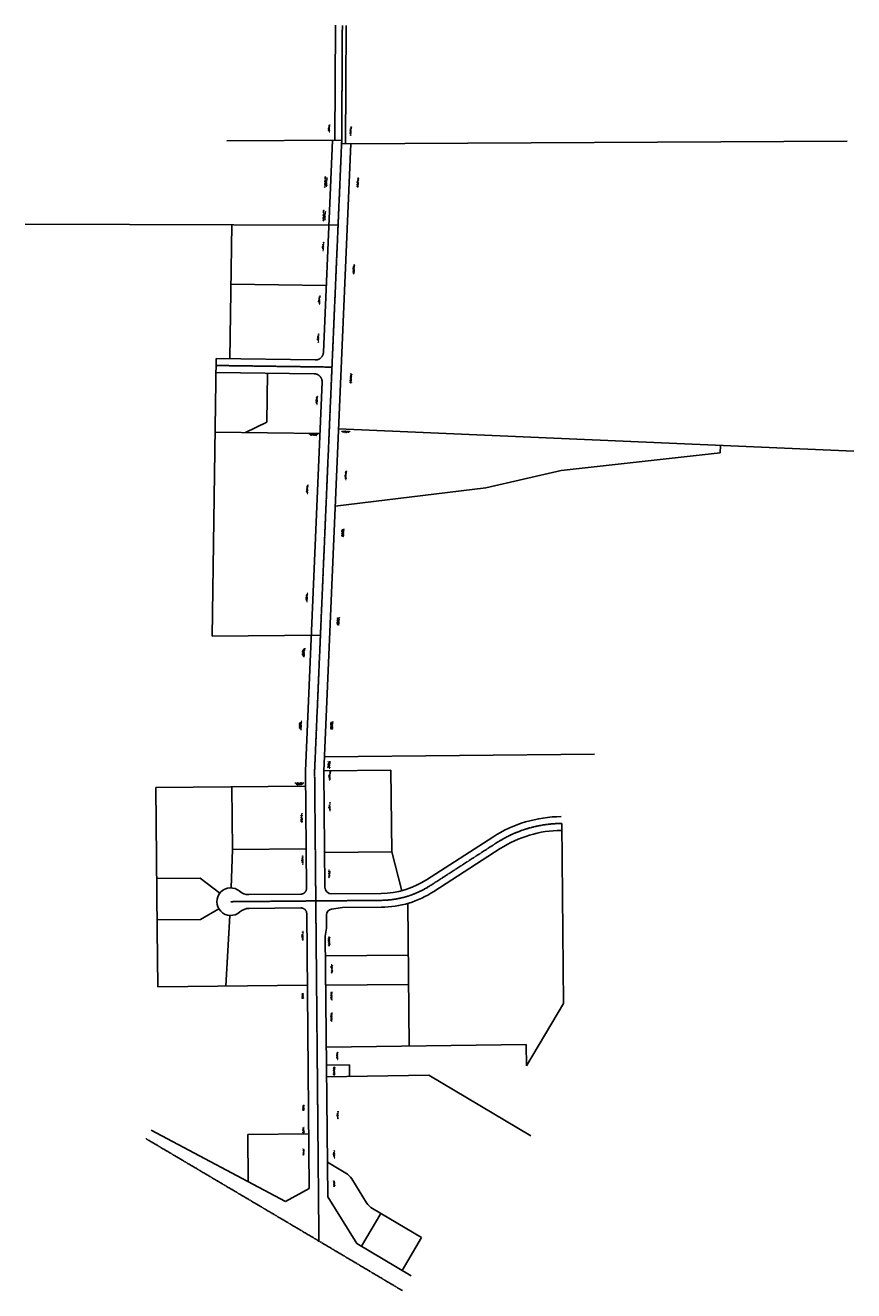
# Model space of a CAD drawing. Header units: feet. Extents: x -492 to 1483587, y -45 to 758788.
# Tile 2 of 2: x 1479987 to 1483587, y 753285 to 758788. Entities that reach past the tile are written whole.
import ezdxf

# ---------------------------------------------------------------- set-up
doc = ezdxf.new("R2010")
doc.units = ezdxf.units.FT
doc.header["$MEASUREMENT"] = 0
doc.linetypes.add('cl', pattern=[5, 0.09375, -0.09375, 4.625, -0.09375, 0.09375])
doc.linetypes.add('D', pattern=[0.85, 0.75, -0.1])
for name, color, linetype in [('DV_X_Property_Line', 80, 'Continuous'), ('DV_X_Text', 20, 'Continuous'), ('RW_X_CL', 180, 'cl'), ('RW_X_Right_of_Way', 50, 'rowex')]:
    doc.layers.add(name, color=color, linetype=linetype)
doc.styles.get("Standard").update_dxf_attribs({"font": 'font31.shx'})
doc.styles.add('Straight-Normal', font='font30.shx', dxfattribs={"height": 0.1})
doc.linetypes.add('rowex', pattern='A,0.75,-0.05,["Ex R/W",Straight-Normal,S=1,R=0,X=0,Y=-0.06],-0.7,0.75,-0.3,0.75,-0.3,0.75,-0.3,0.75,-0.3', length=5.7)

msp = doc.modelspace()

# ---------------------------------------------------------------- linework, layer by layer
at = {"layer": 'DV_X_Property_Line'}
for p, q in [((1480861.9, 758284.9), (1481361.9, 758287.4)), ((1481361.2, 758272.4), (1483558.3, 758283.7)), ((1481346, 757918.9), (1479986.6, 757923.3)), ((1480883.8, 757920.4), (1480875.7, 757337.4)), ((1480880.2, 757662.3), (1481294.7, 757656.5)), ((1480798.7, 756131.3), (1480815.7, 757338.2)), ((1481036.8, 757061.1), (1481039.8, 757275.1)), ((1480943.2, 757016.4), (1481036.8, 757061.1)), ((1481267, 757011.9), (1480811.2, 757018.2)), ((1481348, 757032.9), (1483587, 756935.4)), ((1483006.6, 756928.3), (1483007.8, 756960.6)), ((1482316.1, 756851), (1483006.6, 756928.3)), ((1481987.5, 756776), (1482316.1, 756851)), ((1481333.5, 756696), (1481987.5, 756776)), ((1480798.7, 756131.3), (1481269.4, 756135.6)), ((1482460.3, 755618.5), (1481286.7, 755606.6)), ((1481576, 755548.4), (1481284, 755545.4)), ((1481579.2, 755193.1), (1481576, 755548.4)), ((1480554.5, 755472.6), (1481204.6, 755478.6)), ((1480560, 754856.9), (1480554.5, 755472.6)), ((1480884.5, 755475.6), (1480886.9, 755203.5)), ((1482318.9, 755316.7), (1482326, 754533.8)), ((1480886.9, 755203.5), (1480881.1, 755036.5)), ((1480886.9, 755203.5), (1481207.1, 755206.5)), ((1481287.2, 755190.1), (1481579.2, 755193.1)), ((1481579.2, 755193.1), (1481623.5, 755024.4)), ((1480558.1, 755076.7), (1480746.6, 755078.4)), ((1480746.6, 755078.4), (1480831.4, 755013.2)), ((1481649.3, 754969.3), (1481654.9, 754348.8)), ((1480748.3, 754898.7), (1480827.4, 754945.8)), ((1480858.5, 754609.6), (1480875.6, 754916.6)), ((1480559.7, 754897), (1480748.3, 754898.7)), ((1480562.3, 754606.9), (1480560, 754856.9)), ((1481291.3, 754741.3), (1481651.3, 754744.6)), ((1481212.5, 754612.8), (1480562.3, 754606.9)), ((1481292.5, 754613.1), (1481652.5, 754616.4)), ((1482326, 754533.8), (1482164.7, 754262.8)), ((1482163.7, 754356), (1481295, 754343.7)), ((1482164.7, 754262.8), (1482163.7, 754355.9)), ((1481295.7, 754265), (1481395.7, 754266.5)), ((1481396.1, 754216.5), (1481395.7, 754266.5)), ((1481296.1, 754215), (1481740.8, 754221.6)), ((1481740.8, 754221.6), (1482183.2, 753958.6)), ((1481218.4, 753966.3), (1480953.9, 753963.9)), ((1480953.9, 753963.9), (1480955.8, 753759.4)), ((1481299.5, 753843.6), (1481379.6, 753796)), ((1481405.1, 753771.1), (1481469.9, 753667.2)), ((1481495.4, 753642.3), (1481708.5, 753515.6)), ((1481532.3, 753620.4), (1481447.7, 753478.1)), ((1481708.5, 753515.6), (1481623.9, 753373.4))]:
    msp.add_line(p, q, dxfattribs=at)
for centre, start, end in [((1481341.1, 753731.1), 31.9578, 59.2717), ((1481534, 753707.2), 211.9578, 239.2717)]:
    msp.add_arc(centre, 75.5, start, end, dxfattribs=at)
at = {"layer": 'RW_X_CL'}
for p, q in [((1481361.9, 758287.4), (1481364.6, 758787.4)), ((1481244, 755545.1), (1481361.9, 758287.4)), ((1480815.2, 757308.2), (1481318.6, 757301.2)), ((1481262.7, 753500.8), (1481244, 755545.1)), ((1482316.1, 755316.7), (1482318.9, 755316.7)), ((1481746.5, 755046.2), (1482034.9, 755232.4)), ((1480879, 754976.5), (1481249.2, 754979.9)), ((1481249.2, 754979.7), (1481533.2, 754982.3)), ((1481262.7, 753500.8), (1480511, 753946)), ((1481626, 753284.9), (1481262.7, 753500.8))]:
    msp.add_line(p, q, dxfattribs=at)
for centre, radius, start, end in [((1482320.9, 754789.3), 527.4, 90.5236, 122.8425), ((1481529.6, 755382.3), 400, 270.5236, 302.8425)]:
    msp.add_arc(centre, radius, start, end, dxfattribs=at)
at = {"layer": 'RW_X_Right_of_Way'}
for p, q in [((1481331.9, 758287.2), (1481334.6, 758787.5)), ((1481378.3, 758272.5), (1481381.1, 758787.3)), ((1481282.2, 757365.7), (1481321.8, 758287.2)), ((1481284, 755544.4), (1481401.3, 758272.6)), ((1480815.7, 757338.2), (1481246.8, 757332.2)), ((1480814.8, 757278.2), (1481242.2, 757272.2)), ((1481204, 755545.8), (1481276.6, 757235.7)), ((1481208.7, 755034.6), (1481204, 755545.8)), ((1481288.6, 755040.1), (1481284, 755544.4)), ((1481730.3, 755071.4), (1482018.7, 755257.6)), ((1481762.8, 755021), (1482051.2, 755207.2)), ((1480958.1, 755007.3), (1481183.9, 755009.3)), ((1481318.9, 755010.4), (1481533, 755012.3)), ((1480958.6, 754947.3), (1481184.4, 754949.3)), ((1481220.6, 753729.5), (1481209.7, 754924.6)), ((1481296.2, 754860.8), (1481295.7, 754918.9)), ((1481317.8, 754944.4), (1481365.2, 754950.8)), ((1481365.2, 754950.8), (1481533.5, 754952.3)), ((1481290.6, 754826.3), (1481296.2, 754860.8)), ((1481300.9, 753693.4), (1481290.6, 754826.3)), ((1480533.1, 753983.3), (1481118.2, 753673.4)), ((1481118.2, 753673.4), (1481220.6, 753729.5)), ((1481300.9, 753693.4), (1481427.9, 753489.9)), ((1481427.9, 753489.9), (1481664.3, 753349.3))]:
    msp.add_line(p, q, dxfattribs=at)
at = {"layer": 'RW_X_Right_of_Way', "linetype": 'D'}
for centre, radius, start, end in [((1481247.3, 757367.2), 35, 269.1964, 357.5381), ((1481241.7, 757237.2), 35, 357.5381, 89.1964), ((1481183.7, 755034.3), 25, 270.5236, 0.5236), ((1481184.7, 754924.3), 25, 0.5236, 90.5236)]:
    msp.add_arc(centre, radius, start, end, dxfattribs=at)
at = {"layer": 'RW_X_Right_of_Way'}
for centre, radius, start, end in [((1482320.9, 754789.3), 557.4, 90.5236, 122.8425), ((1482320.9, 754789.3), 497.4, 90.5236, 122.8425), ((1480879, 754976.5), 60, 49.114, 311.9332), ((1480957.5, 755067.3), 60, 229.114, 270.5236), ((1481318.6, 755040.4), 30, 180.5236, 270.5236), ((1481529.6, 755382.3), 370, 270.5236, 302.8425), ((1481529.6, 755382.3), 430, 270.5236, 302.8425), ((1480959.2, 754887.3), 60, 90.5236, 131.9332), ((1481321.2, 754919.1), 25.5, 97.6486, 180.5236)]:
    msp.add_arc(centre, radius, start, end, dxfattribs=at)

# ---------------------------------------------------------------- texts
at = {"layer": 'DV_X_Text'}
for s, width, heights, insert, char_height, attachment_point, rotation in [('{\\Fsimplex|c0;NEAL FARMS INC\\P0 EXPERIMENT FARM RD.}', 56.794, [18.9], (1481304.3, 758339), 2, 2, 86.9519), ('{\\Fsimplex|c0;NEAL FARMS INC\\P2001 EXPERIMENT FARM RD.}', 56.794, [18.9], (1481397.6, 758328.1), 2, 2, 86.9519), ('{\\Fsimplex|c0;⅊}', 18.452, [0], (1481304.9, 758285.1), 2.5, 1, 180), ('{\\Fsimplex|c0;⅊}', 18.452, [0], (1481423.2, 758270.7), 2.5, 1, 180), ('{\\Fsimplex|c0;PLYMOUTH 1520 EXPERIMENT FARM ROAD OH LLC\\P1520 EXPERIMENT FARM RD.}', 52.17, [18.9], (1481288.8, 758107), 2, 2, 86.9518), ('{\\Fsimplex|c0;PELLA TROY OPERATIONS LLC\\P1501 EXPERIMENT FARM RD.}', 56.794, [18.9], (1481429.3, 758104.3), 2, 2, 86.9518), ('{\\Fsimplex|c0;PLYMOUTH 1520 EXPERIMENT FARM ROAD OH LLC\\P1520 EXPERIMENT FARM RD.}', 52.17, [18.9], (1481281.8, 757960.6), 2, 2, 86.9518), ('{\\Fsimplex|c0;⅊}', 18.452, [0], (1481292.3, 757917), 2.5, 1, 180), ('{\\Fsimplex|c0;EF 1500 LLC\\P1500 EXPERIMENT FARM RD.}', 56.794, [18.9], (1481278, 757826.8), 2, 2, 86.9518), ('{\\Fsimplex|c0;PELLA TROY OPERATIONS LLC\\P1501 EXPERIMENT FARM RD.}', 56.794, [18.9], (1481411.9, 757727.1), 2, 2, 86.9518), ('{\\Fsimplex|c0;EF 1500 LLC\\P1500 EXPERIMENT FARM RD.}', 56.794, [18.9], (1481261.5, 757593.7), 2, 2, 86.9518), ('{\\Fsimplex|c0;⅊}', 18.452, [0], (1481276.5, 757654.8), 2.5, 1, 180), ('{\\Fsimplex|c0;EF 1500 LLC\\P1500 EXPERIMENT FARM RD.}', 56.794, [18.9], (1481256.5, 757427.8), 2, 2, 86.9518), ('{\\Fsimplex|c0;PELLA TROY OPERATIONS LLC\\P1501 EXPERIMENT FARM RD.}', 56.794, [18.9], (1481399.5, 757252.4), 2, 2, 86.9518), ('{\\Fsimplex|c0;CITY OF TROY OHIO\\P1400 EXPERIMENT FARM RD.}', 56.794, [18.9], (1481250.8, 757157.5), 2, 2, 86.9518), ('{\\Fsimplex|c0;CITY OF TROY OHIO\\P1400 EXPERIMENT FARM RD.}', 56.794, [18.9], (1481239.3, 757004.5), 2, 2, 179.1964), ('{\\Fsimplex|c0;⅊}', 18.452, [0], (1481243.6, 757010.2), 2.5, 1, 180), ('{\\Fsimplex|c0;VIDA HOLDINGS LLC\\P1495 EXPERIMENT FARM RD.}', 56.794, [18.9], (1481380, 757017), 2, 2, 177.5047), ('{\\Fsimplex|c0;⅊}', 18.452, [0], (1481374.2, 757029.8), 2.5, 1, 180), ('{\\Fsimplex|c0;VIDA HOLDINGS LLC\\P1495 EXPERIMENT FARM RD.}', 56.794, [18.9], (1481376.2, 756830.9), 2, 2, 86.9518), ('{\\Fsimplex|c0;CITY OF TROY OHIO\\P1400 EXPERIMENT FARM RD.}', 56.794, [18.9], (1481209.5, 756770.7), 2, 2, 86.9518), ('{\\Fsimplex|c0;⅊}', 18.452, [0], (1481355.3, 756696.7), 2.5, 1, 186.9706), ('{\\Fsimplex|c0;HOBART INSTITUTE OF \\PWELDING TECHNOLOGY\\P0 EXPERIMENT FARM RD.}', 56.794, [18.9], (1481362.3, 756581.2), 2, 2, 86.9518), ('{\\Fsimplex|c0;CITY OF TROY OHIO\\P1400 EXPERIMENT FARM RD.}', 56.794, [18.9], (1481207.5, 756299.4), 2, 2, 86.9518), ('{\\Fsimplex|c0;HOBART INSTITUTE OF \\PWELDING TECHNOLOGY\\P0 EXPERIMENT FARM RD.}', 56.794, [18.9], (1481342.6, 756196.6), 2, 2, 86.9518), ('{\\Fsimplex|c0;⅊}', 18.452, [0], (1481214.8, 756133.1), 2.5, 1, 180), ('{\\Fsimplex|c0;VECTREN ENERGY \\PDELIVERY OF OHIO INC.\\P1300 EXPERIMENT FARM RD.}', 56.794, [18.9], (1481191.5, 756059.9), 2, 2, 86.9518), ('{\\Fsimplex|c0;VECTREN ENERGY \\PDELIVERY OF OHIO INC.\\P1300 EXPERIMENT FARM RD.}', 56.794, [18.9], (1481178.1, 755742.9), 2, 2, 86.9519), ('{\\Fsimplex|c0;HOBART INSTITUTE OF \\PWELDING TECHNOLOGY\\P0 EXPERIMENT FARM RD.}', 56.794, [18.9], (1481314.5, 755743), 2, 2, 86.9518), ('{\\Fsimplex|c0;TOWNE PARK OFFICE \\PCONDOS LLC\\P1859 TOWNE PARK DR.}', 56.794, [18.9], (1481302.1, 755572.8), 2, 2, 86.9518), ('{\\Fsimplex|c0;⅊}', 18.452, [0], (1481304.7, 755604.7), 2.5, 1, 180), ('{\\Fsimplex|c0;⅊}', 18.452, [0], (1481299, 755543.6), 2.5, 1, 180), ('{\\Fsimplex|c0;LENZ INC.\\P1275 EXPERIMENT FARM RD.}', 56.794, [18.9], (1481306.4, 755523.4), 2, 2, 86.9519), ('{\\Fsimplex|c0;VECTREN ENERGY \\PDELIVERY OF OHIO INC.\\P1300 EXPERIMENT FARM RD.}', 56.794, [18.9], (1481178.1, 755484.8), 2, 2, 180.5264), ('{\\Fsimplex|c0;⅊}', 18.452, [0], (1481193.8, 755476.5), 2.5, 1, 180), ('{\\Fsimplex|c0;LENZ INC.\\P1275 EXPERIMENT FARM RD.}', 56.794, [18.9], (1481306.4, 755389.9), 2, 2, 90.4669), ('{\\Fsimplex|c0;KREITZER PROPERTIES LLC\\P1298 EXPERIMENT FARM RD.}', 56.794, [18.9], (1481185.2, 755341.4), 2, 2, 90.4669), ('{\\Fsimplex|c0;⅊}', 18.452, [0], (1481192.2, 755204.3), 2.5, 1, 180), ('{\\Fsimplex|c0;⅊}', 18.452, [0], (1481302.5, 755188.3), 2.5, 1, 180), ('{\\Fsimplex|c0;MINSTER BANK\\P1280 EXPERIMENT FARM RD.}', 56.794, [18.9], (1481188.3, 755157.6), 2, 2, 90.4669), ('{\\Fsimplex|c0;PARK CORNER NORTH LLC\\PTOWNE PARK DR.}', 56.794, [18.9], (1481305.5, 755099.6), 2, 2, 90.4669), ('{\\Fsimplex|c0;MARENE INC.\\P1270 EXPERIMENT FARM RD.}', 56.794, [18.9], (1481188.4, 754827.6), 2, 2, 90.4669), ('{\\Fsimplex|c0;CFM LAND INVESTMENT LLC\\P1187 EXPERIMENT FARM RD.}', 56.794, [18.9], (1481304.8, 754804.3), 2, 2, 90.4669), ('{\\Fsimplex|c0;⅊}', 18.452, [0], (1481309, 754739.5), 2.5, 1, 180), ('{\\Fsimplex|c0;CFM LAND INVESTMENT LLC\\P0 EXPERIMENT FARM RD.}', 56.794, [18.9], (1481316.7, 754684.4), 2, 2, 90.4669), ('{\\Fsimplex|c0;⅊}', 18.452, [0], (1481184, 754610.5), 2.5, 1, 180), ('{\\Fsimplex|c0;PEAK FOODS LLC\\P1903 W. MAIN ST.}', 56.794, [18.9], (1481189.7, 754567.4), 2, 2, 90.4669), ('{\\Fsimplex|c0;PLANEX COMPANY INC.\\P1141 EXPERIMENT FARM RD.}', 56.794, [18.9], (1481315, 754566.9), 2, 2, 90.4669), ('{\\Fsimplex|c0;⅊}', 18.452, [0], (1481320.3, 754611.3), 2.5, 1, 180), ('{\\Fsimplex|c0;PLANEX COMPANY INC.\\P1141 EXPERIMENT FARM RD.}', 56.794, [18.9], (1481315, 754474.8), 2, 2, 90.4669), ('{\\Fsimplex|c0;⅊}', 18.452, [0], (1481313.6, 754341.9), 2.5, 1, 180), ('{\\Fsimplex|c0;MO TROY LLC\\P0 EXPERIMENT FARM RD.}', 56.794, [18.9], (1481339.6, 754306.3), 2, 2, 90.4669), ('{\\Fsimplex|c0;⅊}', 18.452, [0], (1481322.5, 754263.4), 2.5, 1, 180), ('{\\Fsimplex|c0;GENERAL TELEPHONE CO.\\P0 EXPERIMENT FARM RD.}', 56.794, [18.9], (1481326, 754239.9), 2, 2, 90.4669), ('{\\Fsimplex|c0;⅊}', 18.452, [0], (1481315.8, 754213.3), 2.5, 1, 180), ('{\\Fsimplex|c0;PEAK FOODS LLC\\P1903 W. MAIN ST.}', 56.794, [18.9], (1481193, 754080.9), 2, 2, 90.4669), ('{\\Fsimplex|c0;MO TROY LLC\\P1803-1893 W. MAIN ST.}', 56.794, [18.9], (1481341.4, 754048.6), 2, 2, 90.4669), ('{\\Fsimplex|c0;PEAK FOODS LLC\\P1903 W. MAIN ST.}', 56.794, [18.9], (1481192.8, 753982.8), 2, 2, 90.4669), ('{\\Fsimplex|c0;⅊}', 18.452, [0], (1481200.5, 753964.1), 2.5, 1, 180), ('{\\Fsimplex|c0;TROY HOLDINGS LLC\\P1901 W. MAIN ST.}', 56.794, [18.9], (1481193.6, 753888.1), 2, 2, 90.4669), ('{\\Fsimplex|c0;MO TROY LLC\\P1803-1893 W. MAIN ST.}', 56.794, [18.9], (1481325.8, 753878.9), 2, 2, 90.4669), ('{\\Fsimplex|c0;⅊}', 18.452, [0], (1481316.9, 753831.2), 2.5, 1, 149.2717), ('{\\Fsimplex|c0;NIKI HOLDINGS LP\\P1887 W. MAIN ST. }', 56.794, [18.9], (1481326.6, 753750.8), 2, 2, 90.4669)]:
    msp.add_mtext_dynamic_manual_height_columns(s, width=width, gutter_width=10, heights=heights, dxfattribs=dict(at, insert=insert, char_height=char_height, attachment_point=attachment_point, rotation=rotation))

doc.saveas('drawing.dxf')
